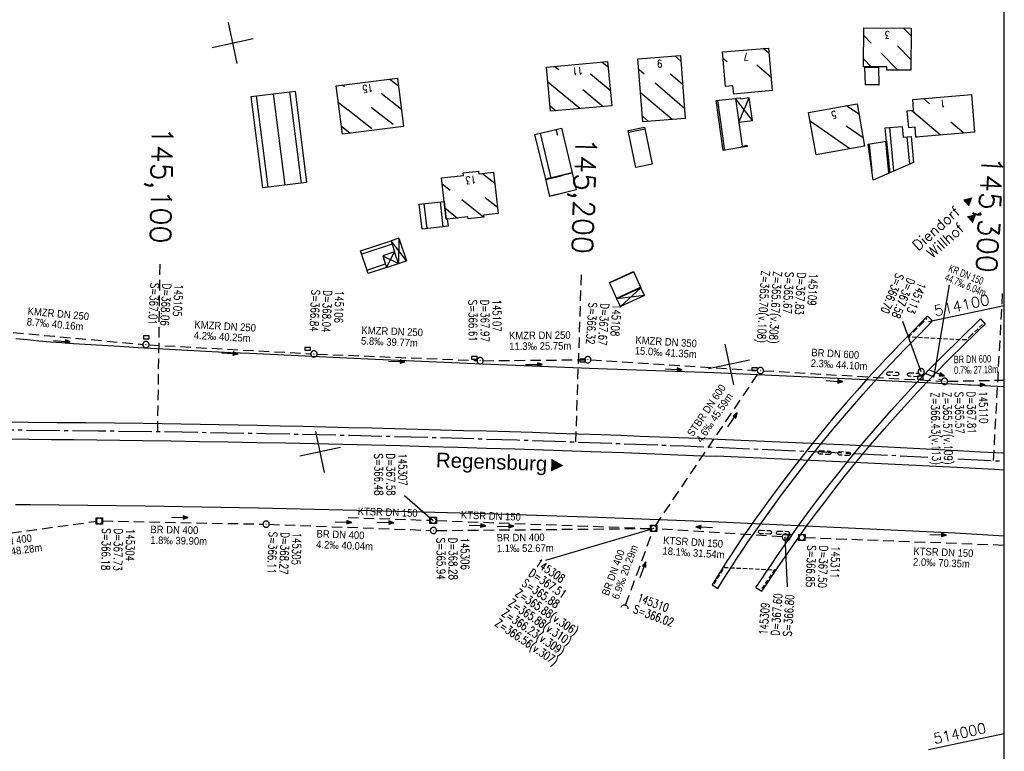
# Model space of a CAD drawing. Extents: x 4513981 to 4515116, y 5480330 to 5480924.
# Tile 9 of 11: x 4514695 to 4514931, y 5480548 to 5480723. Entities that reach past the tile are written whole.
import ezdxf
from ezdxf.enums import TextEntityAlignment as Align

# ---------------------------------------------------------------- set-up
doc = ezdxf.new("R2010")
doc.units = 0
doc.header["$LTSCALE"] = 10
doc.header["$MEASUREMENT"] = 0
for name, pattern in [('ACHSE', [5.5, 4, -0.5, 0.5, -0.5]), ('LT00', [0]), ('LT17', [0.15, 0.1, -0.05]), ('STRICHLINIE2', [0.375, 0.25, -0.125])]:
    doc.linetypes.add(name, pattern=pattern)
doc.layers.get('0').update_dxf_attribs({"linetype": 'LT00'})
for name, color, linetype in [('-BESCH', 7, 'STRICHLINIE2'), ('-BESCH-nachrichtlich', 81, 'STRICHLINIE2'), ('-BKAN010', 140, 'LT00'), ('-BSCH010', 5, 'LT00'), ('-Halt-Pfeil', 4, 'LT00'), ('-RICHTUNG-NAME', 250, 'Continuous'), ('A-TEXT-KILOMETER', 30, 'LT17'), ('AX-020', 250, 'ACHSE'), ('DFK_BEB_SCHR', 254, 'LT00'), ('DFK_BEBAUUNG', 250, 'LT00'), ('DFK_HAUS_NR', 250, 'Continuous'), ('ORTSNAMEN', 7, 'Continuous'), ('RAHMEN', 250, 'Continuous'), ('V_AFBR_BAB', 250, 'LT00'), ('V_BR_KAPPE', 30, 'LT00'), ('V_BR_WID', 30, 'LT17'), ('V_BRUECK', 30, 'LT17'), ('V_KA_MULD', 182, 'LT00'), ('V_KA_PRUF', 182, 'LT00'), ('V_RASTER', 250, 'LT00'), ('V_SINKK', 182, 'LT00'), ('V_UK_DURCH', 182, 'LT00')]:
    doc.layers.add(name, color=color, linetype=linetype)
doc.styles.add('Arial', font='arial.ttf')
doc.styles.add('Haltungsbeschriftung', font='arial.ttf', dxfattribs={"width": 0.75})
doc.styles.add('Kilometrierung', font='romans.shx')
doc.styles.add('ROMANS', font='romans.shx')
doc.styles.add('schachtbeschriftung', font='romans.shx', dxfattribs={"width": 0.75, "height": 0.2})
doc.styles.get("Standard").update_dxf_attribs({"font": 'romans.shx', "width": 0.8})

# ---------------------------------------------------------------- blocks, each defined once
blk = doc.blocks.new('SYMB1107')
at = {"color": 0, "linetype": 'ByBlock'}
for points in [[(-0.2, 0), (-0.196157, 0.039018), (-0.184776, 0.076537), (-0.166294, 0.111114), (-0.141421, 0.141421), (-0.111114, 0.166294), (-0.076537, 0.184776), (-0.039018, 0.196157), (0, 0.2)], [(0, 0.2), (0.039018, 0.196157), (0.076537, 0.184776), (0.111114, 0.166294), (0.141421, 0.141421), (0.166294, 0.111114), (0.184776, 0.076537), (0.196157, 0.039018), (0.2, 0)]]:
    blk.add_lwpolyline(points, dxfattribs=at)
blk = doc.blocks.new('SYMB0003')
at = {"color": 0, "linetype": 'ByBlock'}
for p, q in [((-0.015712, 0), (0.010166, 0.012015)), ((0, -0.021257), (-0.015712, 0)), ((0.010166, 0.012015), (0, -0.021257))]:
    blk.add_line(p, q, dxfattribs=at)
for points in [[(-0.031395, 0.499013), (-0.093691, 0.491144), (-0.154509, 0.475528), (-0.21289, 0.452414), (-0.267913, 0.422164), (-0.318712, 0.385257), (-0.364484, 0.342274), (-0.404509, 0.293893), (-0.438154, 0.240877), (-0.464888, 0.184062), (-0.484292, 0.124345), (-0.496058, 0.062667), (-0.5, 0)], [(-0.5, 0), (-0.496058, -0.062667), (-0.484292, -0.124345), (-0.464888, -0.184062), (-0.438154, -0.240877), (-0.404509, -0.293893), (-0.364485, -0.342274), (-0.318712, -0.385257), (-0.267914, -0.422164), (-0.21289, -0.452414), (-0.154509, -0.475529), (-0.093691, -0.491144), (-0.031395, -0.499014), (0.031395, -0.499014)], [(0.5, 0), (0.496057, 0.062667), (0.484292, 0.124345), (0.464888, 0.184062), (0.438153, 0.240877), (0.404509, 0.293893), (0.364484, 0.342274), (0.318712, 0.385257), (0.267913, 0.422164), (0.21289, 0.452414), (0.154509, 0.475528), (0.093691, 0.491144), (0.031395, 0.499013), (-0.031395, 0.499013)], [(0.031395, -0.499014), (0.093691, -0.491144), (0.154509, -0.475529), (0.21289, -0.452414), (0.267914, -0.422164), (0.318712, -0.385257), (0.364485, -0.342274), (0.404509, -0.293893), (0.438154, -0.240877), (0.464889, -0.184062), (0.484292, -0.124345), (0.496058, -0.062667), (0.5, 0)]]:
    blk.add_lwpolyline(points, dxfattribs=at)
blk = doc.blocks.new('SYMB1210')
at = {"color": 0, "linetype": 'ByBlock'}
blk.add_line((0.018815, -0.179014), (0.055623, -0.17119), dxfattribs=at)
for points in [[(-0.2, -0.2), (-0.2, 0.2), (0.2, 0.2), (0.2, -0.2), (-0.2, -0.2)], [(0.018815, 0.179014), (-0.018815, 0.179014), (-0.055623, 0.17119), (-0.09, 0.155885), (-0.120444, 0.133766), (-0.145623, 0.105801), (-0.164438, 0.073213), (-0.176067, 0.037424), (-0.18, 0)], [(-0.18, 0), (-0.176067, -0.037424), (-0.164438, -0.073213), (-0.145623, -0.105801), (-0.120444, -0.133766), (-0.09, -0.155885), (-0.055623, -0.17119), (-0.018815, -0.179014), (0.018815, -0.179014)], [(0.18, 0), (0.176067, 0.037424), (0.164438, 0.073213), (0.145623, 0.105801), (0.120444, 0.133766), (0.09, 0.155885), (0.055623, 0.17119), (0.018815, 0.179014)], [(0.055623, -0.17119), (0.09, -0.155885), (0.120444, -0.133766), (0.145623, -0.105801), (0.164438, -0.073213), (0.176067, -0.037424), (0.18, 0)]]:
    blk.add_lwpolyline(points, dxfattribs=at)
blk = doc.blocks.new('SYMB0011')
at = {"color": 0, "linetype": 'ByBlock'}
for p, q in [((0.5, 0), (-0.5, 0)), ((0, 0.5), (0, -0.5))]:
    blk.add_line(p, q, dxfattribs=at)
blk = doc.blocks.new('SYMB0652')
at = {"color": 0, "linetype": 'ByBlock'}
blk.add_lwpolyline([(-0.15, -0.075), (0.15, -0.075), (0.15, 0.075), (-0.15, 0.075), (-0.15, -0.075)], dxfattribs=at)
blk = doc.blocks.new('SYMB0070')
at = {"color": 0, "linetype": 'ByBlock'}
for p, q in [((-0.5, 0), (0.2, 0)), ((0.5, 0), (0.2, 0.1)), ((0.2, 0.1), (0.2, 0)), ((0.468, 0), (0.21, 0.086)), ((0.21, 0.086), (0.21, -0.086)), ((0.21, -0.086), (0.468, 0)), ((0.22, -0.072), (0.437, 0)), ((0.23, -0.058), (0.405, 0)), ((0.24, -0.045), (0.374, 0)), ((0.342, 0), (0.25, 0.031)), ((0.25, 0.031), (0.25, -0.031)), ((0.25, -0.031), (0.342, 0)), ((0.26, -0.017), (0.31, 0)), ((0.27, -0.003), (0.279, 0))]:
    blk.add_line(p, q, dxfattribs=at)
for points in [[(0.2, 0), (0.2, -0.1), (0.5, 0)], [(0.437, 0), (0.22, 0.072), (0.22, -0.072)], [(0.405, 0), (0.23, 0.058), (0.23, -0.058)], [(0.374, 0), (0.24, 0.045), (0.24, -0.045)], [(0.31, 0), (0.26, 0.017), (0.26, -0.017)], [(0.279, 0), (0.27, 0.003), (0.27, -0.003)]]:
    blk.add_lwpolyline(points, dxfattribs=at)

msp = doc.modelspace()

# ---------------------------------------------------------------- linework, layer by layer
at = {"layer": '-BESCH'}
for p, q in [((4514686.11, 5480649.01), (4514724.6, 5480645.48)), ((4514726.1, 5480645.37), (4514764.78, 5480643.24)), ((4514766.28, 5480643.17), (4514804.52, 5480641.61)), ((4514806.02, 5480641.58), (4514830.27, 5480641.8)), ((4514831.77, 5480641.76), (4514871.54, 5480639.28)), ((4514847.18, 5480602.08), (4514871.86, 5480638.61)), ((4514873.03, 5480639.19), (4514915.56, 5480636.67)), ((4514911.41, 5480638.64), (4514915.61, 5480636.91)), ((4514917.05, 5480636.65), (4514930.61, 5480636.94)), ((4514667.09, 5480596.84), (4514713.44, 5480603.17)), ((4514714.93, 5480603.25), (4514753.33, 5480602.5)), ((4514794.79, 5480603.34), (4514846, 5480601.48)), ((4514754.82, 5480602.46), (4514793.34, 5480601)), ((4514794.84, 5480600.98), (4514846.01, 5480601.45)), ((4514840.06, 5480583.15), (4514846.5, 5480600.75)), ((4514877.48, 5480599.46), (4514847.51, 5480601.41)), ((4514882.94, 5480599.29), (4514930.61, 5480597.5))]:
    msp.add_line(p, q, dxfattribs=at)
at = {"layer": '-BESCH-nachrichtlich'}
msp.add_line((4514773.7, 5480604.08), (4514793.27, 5480603.41), dxfattribs=at)
at = {"layer": '-BKAN010'}
msp.add_line((4514913.85, 5480637.85), (4514917.53, 5480659.72), dxfattribs=at)
at = {"layer": '-BSCH010'}
for p, q in [((4514910.72, 5480638.93), (4514906.31, 5480650.93)), ((4514787.18, 5480609.38), (4514794.03, 5480603.38)), ((4514846.76, 5480601.46), (4514820.93, 5480593.79)), ((4514878.78, 5480587.5), (4514878.23, 5480599.41))]:
    msp.add_line(p, q, dxfattribs=at)
at = {"layer": 'A-TEXT-KILOMETER', "ltscale": 2.5}
for p, q in [((4514728.18, 5480624.64), (4514728.73, 5480664.63)), ((4514828.14, 5480622.16), (4514829.5, 5480662.13)), ((4514928.04, 5480617.69), (4514930.2, 5480657.62))]:
    msp.add_line(p, q, dxfattribs=at)
at = {"layer": 'AX-020', "ltscale": 0.2, "flags": 128}
for points in [[(4514005.61, 5480582.98), (4514015.33, 5480584.25), (4514035.19, 5480586.76), (4514055.05, 5480589.2), (4514074.93, 5480591.55), (4514094.81, 5480593.83), (4514114.7, 5480596.03), (4514134.6, 5480598.14), (4514154.51, 5480600.18), (4514174.43, 5480602.14), (4514194.35, 5480604.02), (4514214.29, 5480605.82), (4514234.22, 5480607.53), (4514254.17, 5480609.17), (4514274.12, 5480610.73), (4514294.08, 5480612.21), (4514314.04, 5480613.61), (4514334.01, 5480614.93), (4514353.99, 5480616.17), (4514373.97, 5480617.33), (4514393.95, 5480618.41), (4514413.94, 5480619.41), (4514433.93, 5480620.33), (4514453.93, 5480621.17), (4514473.92, 5480621.94), (4514493.93, 5480622.62), (4514513.93, 5480623.22), (4514533.94, 5480623.74), (4514553.94, 5480624.18), (4514573.95, 5480624.54), (4514593.97, 5480624.82), (4514613.98, 5480625.02), (4514633.99, 5480625.14), (4514654, 5480625.18), (4514674.02, 5480625.14), (4514694.03, 5480625.03), (4514714.04, 5480624.83), (4514734.05, 5480624.55), (4514754.06, 5480624.19), (4514774.07, 5480623.75), (4514794.08, 5480623.23), (4514814.08, 5480622.63), (4514834.08, 5480621.95), (4514854.08, 5480621.19), (4514874.08, 5480620.35), (4514894.07, 5480619.44), (4514912.36, 5480618.52)], [(4514919.49, 5480618.14), (4514930.61, 5480617.54)]]:
    msp.add_lwpolyline(points, dxfattribs=at)
at = {"layer": 'DFK_BEB_SCHR'}
for p, q in [((4514908.3, 5480719.28), (4514906.52, 5480721.09)), ((4514898.79, 5480717.54), (4514897.03, 5480719.33)), ((4514874.3, 5480715.11), (4514872.96, 5480716.23)), ((4514905.05, 5480716.89), (4514908.26, 5480713.62)), ((4514851.81, 5480714.47), (4514853.25, 5480713.24)), ((4514864.33, 5480713.04), (4514863.33, 5480713.88)), ((4514896.98, 5480713.67), (4514898.77, 5480711.85)), ((4514905.16, 5480711.06), (4514901.26, 5480715.03)), ((4514823.15, 5480711.96), (4514824.06, 5480711.21)), ((4514834.43, 5480713), (4514835.86, 5480711.81)), ((4514843.2, 5480711.31), (4514844.52, 5480710.18)), ((4514871.4, 5480712.32), (4514874.78, 5480709.47)), ((4514900.56, 5480711.65), (4514897.28, 5480711.69)), ((4514783.63, 5480708.92), (4514785.73, 5480707.29)), ((4514836.39, 5480706.18), (4514831.68, 5480710.08)), ((4514853.69, 5480707.6), (4514850.81, 5480710.06)), ((4514772.39, 5480707.53), (4514772.86, 5480707.16)), ((4514829.07, 5480701.86), (4514821.48, 5480708.15)), ((4514829.8, 5480706.45), (4514834.71, 5480702.38)), ((4514847.08, 5480707.99), (4514854.13, 5480701.96)), ((4514897.38, 5480707.69), (4514900.62, 5480707.65)), ((4514754.59, 5480683.04), (4514751.8, 5480704.88)), ((4514755.77, 5480705.39), (4514758.56, 5480683.54)), ((4514762.53, 5480684.05), (4514759.74, 5480705.9)), ((4514786.43, 5480701.68), (4514781.56, 5480705.47)), ((4514851.17, 5480699.23), (4514843.64, 5480705.67)), ((4514911.25, 5480704.25), (4514912.72, 5480703)), ((4514773.56, 5480701.56), (4514771.39, 5480703.24)), ((4514779.21, 5480702.23), (4514784.46, 5480698.14)), ((4514821.99, 5480702.52), (4514823.42, 5480701.34)), ((4514862, 5480703.83), (4514863.73, 5480691.88)), ((4514895.84, 5480700.5), (4514892.88, 5480702.55)), ((4514779.35, 5480697.05), (4514773.59, 5480701.53)), ((4514844.09, 5480700.03), (4514845.53, 5480698.79)), ((4514915.36, 5480695.53), (4514908.38, 5480701.44)), ((4514772.09, 5480697.63), (4514774.19, 5480696)), ((4514823.84, 5480695.42), (4514823.48, 5480696.9)), ((4514844.7, 5480696.92), (4514840.77, 5480696.11)), ((4514893.69, 5480692.25), (4514884.17, 5480698.86)), ((4514892.8, 5480697.74), (4514896.84, 5480694.93)), ((4514903.12, 5480697.35), (4514904.13, 5480686.88)), ((4514917.81, 5480698.69), (4514920.96, 5480696.03)), ((4514819.59, 5480695.96), (4514822.17, 5480685.25)), ((4514907.99, 5480688.55), (4514907.36, 5480695.09)), ((4514909.47, 5480695.28), (4514909.76, 5480695.02)), ((4514898.3, 5480693.36), (4514898.94, 5480686.86)), ((4514903.01, 5480686.39), (4514902.25, 5480694.05)), ((4514808.76, 5480683.95), (4514805.92, 5480686.22)), ((4514824.9, 5480685.8), (4514820.97, 5480684.86)), ((4514798.1, 5480682.24), (4514796.21, 5480683.76)), ((4514806.49, 5480680.64), (4514809.38, 5480678.32)), ((4514821.9, 5480680.97), (4514825.73, 5480681.89)), ((4514791.83, 5480679.12), (4514792.49, 5480673.16)), ((4514796.46, 5480673.6), (4514795.8, 5480679.55)), ((4514796.84, 5480678.13), (4514799.86, 5480675.7)), ((4514806.05, 5480675.87), (4514800.87, 5480680.02)), ((4514784.22, 5480669.44), (4514776.94, 5480667.05)), ((4514778.19, 5480663.25), (4514782.63, 5480664.71)), ((4514841.96, 5480662.76), (4514836.27, 5480660.16)), ((4514837.92, 5480656.52), (4514843.64, 5480659.13))]:
    msp.add_line(p, q, dxfattribs=at)
at = {"layer": 'DFK_BEBAUUNG'}
for p, q in [((4514867.55, 5480704.39), (4514866.36, 5480704.27)), ((4514870.37, 5480699.03), (4514866.36, 5480704.27)), ((4514867.16, 5480698.59), (4514869.61, 5480704.42)), ((4514867.59, 5480704.15), (4514867.55, 5480704.39)), ((4514869.61, 5480704.42), (4514867.59, 5480704.15)), ((4514870.37, 5480699.03), (4514869.61, 5480704.42)), ((4514867.16, 5480698.59), (4514870.37, 5480699.03)), ((4514785.82, 5480670.88), (4514783.95, 5480670.26)), ((4514787.62, 5480665.44), (4514783.95, 5480670.26)), ((4514785.82, 5480670.88), (4514785.75, 5480664.83)), ((4514785.82, 5480670.88), (4514787.62, 5480665.44)), ((4514781.99, 5480666.66), (4514785.75, 5480664.83)), ((4514782.9, 5480663.89), (4514784.82, 5480667.59)), ((4514785.75, 5480664.83), (4514784.82, 5480667.59)), ((4514782.9, 5480663.89), (4514785.75, 5480664.83)), ((4514785.75, 5480664.83), (4514787.62, 5480665.44)), ((4514844.53, 5480657.19), (4514837.97, 5480656.4)), ((4514838.8, 5480654.57), (4514843.69, 5480659.02)), ((4514844.53, 5480657.19), (4514838.8, 5480654.57)), ((4514844.53, 5480657.19), (4514843.69, 5480659.02)), ((4514838.8, 5480654.57), (4514837.97, 5480656.4))]:
    msp.add_line(p, q, dxfattribs=at)
for points in [[(4514908.32, 5480721.07), (4514908.24, 5480711.04), (4514902.49, 5480711.08), (4514902.49, 5480711.82), (4514900.56, 5480711.83), (4514897.28, 5480711.87), (4514896.97, 5480711.88), (4514897.04, 5480721.17), (4514908.32, 5480721.07)], [(4514874.19, 5480716.34), (4514875.07, 5480706.18), (4514865.91, 5480705.35), (4514865.73, 5480707.28), (4514863.91, 5480707.16), (4514863.2, 5480715.44), (4514874.19, 5480716.34)], [(4514853.15, 5480714.58), (4514854.33, 5480699.48), (4514844.19, 5480698.69), (4514843.01, 5480713.79), (4514853.15, 5480714.58)], [(4514835.74, 5480713.12), (4514836.73, 5480702.56), (4514822.11, 5480701.22), (4514821.15, 5480711.77), (4514835.74, 5480713.12)], [(4514897.28, 5480711.87), (4514900.56, 5480711.83), (4514900.62, 5480707.47), (4514897.38, 5480707.51), (4514897.28, 5480711.87)], [(4514785.5, 5480709.15), (4514786.95, 5480697.59), (4514772.32, 5480695.77), (4514770.87, 5480707.34), (4514785.5, 5480709.15)], [(4514753.33, 5480682.88), (4514750.54, 5480704.72), (4514761, 5480706.06), (4514763.78, 5480684.2), (4514753.33, 5480682.88)], [(4514867.94, 5480692.9), (4514867.99, 5480692.6), (4514863.35, 5480691.82), (4514861.68, 5480703.79), (4514866.36, 5480704.27), (4514867.94, 5480692.9)], [(4514922.75, 5480705.25), (4514923.5, 5480696.25), (4514909.49, 5480695), (4514909.29, 5480697.4), (4514907.78, 5480697.27), (4514907.4, 5480701.35), (4514908.92, 5480701.48), (4514908.71, 5480704.03), (4514922.75, 5480705.25)], [(4514895.39, 5480703), (4514897.21, 5480692.89), (4514885.61, 5480690.8), (4514883.8, 5480700.91), (4514895.39, 5480703)], [(4514820.95, 5480684.96), (4514818.37, 5480695.66), (4514824.7, 5480697.2), (4514827.28, 5480686.47), (4514820.95, 5480684.96)], [(4514846.41, 5480688.57), (4514842.48, 5480687.76), (4514840.66, 5480696.62), (4514844.59, 5480697.43), (4514846.41, 5480688.57)], [(4514908.32, 5480695.18), (4514908.92, 5480688.96), (4514903.21, 5480686.48), (4514902.47, 5480694.09), (4514902.15, 5480697.28), (4514906.16, 5480697.57), (4514906.4, 5480695), (4514908.32, 5480695.18)], [(4514867.99, 5480692.6), (4514867.94, 5480692.9), (4514869.07, 5480693.09), (4514869.12, 5480692.8), (4514867.99, 5480692.6)], [(4514902.47, 5480694.09), (4514903.21, 5480686.48), (4514899.22, 5480684.73), (4514898.09, 5480693.32), (4514902.47, 5480694.09)], [(4514797.14, 5480675.4), (4514796.67, 5480679.65), (4514796.03, 5480685.31), (4514801.27, 5480685.88), (4514801.19, 5480686.5), (4514804.91, 5480686.91), (4514804.98, 5480686.29), (4514808.46, 5480686.68), (4514809.56, 5480676.77), (4514806.08, 5480676.38), (4514806.14, 5480675.88), (4514802.41, 5480675.47), (4514802.35, 5480675.97), (4514797.38, 5480675.43), (4514797.14, 5480675.4)], [(4514820.95, 5480684.96), (4514827.28, 5480686.47), (4514828.24, 5480682.46), (4514821.92, 5480680.87), (4514820.95, 5480684.96)], [(4514791.37, 5480673.03), (4514790.71, 5480679), (4514796.67, 5480679.65), (4514797.14, 5480675.4), (4514797.38, 5480675.43), (4514797.58, 5480673.73), (4514791.37, 5480673.03)], [(4514776.67, 5480667.87), (4514783.95, 5480670.26), (4514784.82, 5480667.59), (4514781.99, 5480666.66), (4514782.9, 5480663.89), (4514778.45, 5480662.43), (4514776.67, 5480667.87)], [(4514843.69, 5480659.02), (4514837.97, 5480656.4), (4514836.22, 5480660.27), (4514841.91, 5480662.88), (4514843.69, 5480659.02)]]:
    msp.add_lwpolyline(points, dxfattribs=at)
at = {"layer": 'RAHMEN'}
msp.add_lwpolyline([(4514005.61, 5480334.65), (4514930.61, 5480334.65), (4514930.61, 5480918.65), (4514005.61, 5480918.65), (4514005.61, 5480334.65)], dxfattribs=at)
at = {"layer": 'V_AFBR_BAB'}
for points in [[(4514930.61, 5480635.35), (4514895.91, 5480637.12), (4514861.18, 5480638.7), (4514833.41, 5480639.65), (4514805.83, 5480640.77), (4514778.44, 5480641.95), (4514750.09, 5480643.27), (4514745.66, 5480643.48), (4514741.22, 5480643.7), (4514736.79, 5480643.93), (4514732.36, 5480644.18), (4514727.92, 5480644.42), (4514723.49, 5480644.68), (4514719.06, 5480644.94), (4514716.3, 5480645.1), (4514713.54, 5480645.27), (4514710.78, 5480645.44), (4514708.02, 5480645.63), (4514705.26, 5480645.83), (4514702.5, 5480646.04), (4514699.75, 5480646.27), (4514697, 5480646.53), (4514694.25, 5480646.81)], [(4514690.36, 5480626.95), (4514697.21, 5480626.9), (4514704.07, 5480626.84), (4514710.94, 5480626.77), (4514717.8, 5480626.7), (4514724.66, 5480626.61), (4514733.75, 5480626.48), (4514742.84, 5480626.32), (4514751.93, 5480626.14), (4514757.41, 5480626.02), (4514762.89, 5480625.89), (4514768.38, 5480625.76), (4514773.86, 5480625.62), (4514779.34, 5480625.49), (4514784.83, 5480625.35), (4514790.32, 5480625.2), (4514795.82, 5480625.06), (4514801.31, 5480624.91), (4514806.8, 5480624.77), (4514812.28, 5480624.61), (4514817.77, 5480624.45), (4514823.26, 5480624.28), (4514828.74, 5480624.11), (4514834.23, 5480623.92), (4514838.88, 5480623.75), (4514843.53, 5480623.57), (4514848.18, 5480623.39), (4514852.83, 5480623.21), (4514857.48, 5480623.02), (4514862.13, 5480622.82), (4514893.69, 5480621.47), (4514919.51, 5480620.11), (4514924.88, 5480619.82), (4514930.25, 5480619.53), (4514930.61, 5480619.51)], [(4514683.79, 5480622.93), (4514697.31, 5480622.82), (4514702.75, 5480622.77), (4514708.19, 5480622.71), (4514713.63, 5480622.64), (4514719.08, 5480622.56), (4514724.52, 5480622.49), (4514731.35, 5480622.39), (4514738.18, 5480622.28), (4514745.01, 5480622.17), (4514751.84, 5480622.05), (4514758.71, 5480621.92), (4514765.57, 5480621.78), (4514772.43, 5480621.63), (4514779.3, 5480621.47), (4514786.17, 5480621.29), (4514793.03, 5480621.1), (4514799.9, 5480620.91), (4514806.77, 5480620.7), (4514813.61, 5480620.49), (4514820.44, 5480620.27), (4514827.28, 5480620.03), (4514834.12, 5480619.79), (4514839.66, 5480619.59), (4514845.2, 5480619.37), (4514850.74, 5480619.16), (4514856.28, 5480618.94), (4514861.81, 5480618.72)], [(4514930.61, 5480615.42), (4514928.23, 5480615.55), (4514923.74, 5480615.79), (4514919.25, 5480616.03), (4514893.03, 5480617.34), (4514861.81, 5480618.72)], [(4514930.61, 5480599.65), (4514918.88, 5480600.31), (4514889.95, 5480601.73), (4514860.57, 5480603.04), (4514833.35, 5480604.1), (4514806.63, 5480604.96), (4514779.12, 5480605.7), (4514752.3, 5480606.3), (4514725.15, 5480606.76), (4514697.77, 5480607.1), (4514695.97, 5480607.11), (4514694.16, 5480607.1)]]:
    msp.add_lwpolyline(points, dxfattribs=at)
at = {"layer": 'V_BR_KAPPE'}
for p, q in [((4514912.25, 5480652.22), (4514913.47, 5480651.09)), ((4514924.93, 5480651.55), (4514926.05, 5480650.32)), ((4514860.73, 5480587.99), (4514862.08, 5480587.12)), ((4514871.21, 5480587.34), (4514872.65, 5480586.45))]:
    msp.add_line(p, q, dxfattribs=at)
for points in [[(4514912.25, 5480652.22), (4514910.57, 5480650.53), (4514908.9, 5480648.83), (4514907.24, 5480647.13), (4514905.58, 5480645.43), (4514903.93, 5480643.71), (4514902.29, 5480641.99), (4514900.66, 5480640.26), (4514898.01, 5480637.38), (4514895.4, 5480634.46), (4514892.82, 5480631.51), (4514890.28, 5480628.53), (4514887.78, 5480625.52), (4514885.32, 5480622.52), (4514882.9, 5480619.48), (4514880.51, 5480616.42), (4514878.15, 5480613.34), (4514875.82, 5480610.23), (4514874.21, 5480608.05), (4514872.62, 5480605.86), (4514871.04, 5480603.66), (4514869.48, 5480601.44), (4514867.95, 5480599.2), (4514866.44, 5480596.95), (4514865.28, 5480595.17), (4514864.13, 5480593.39), (4514862.99, 5480591.59), (4514861.85, 5480589.79), (4514860.73, 5480587.99)], [(4514862.08, 5480587.12), (4514863.22, 5480588.91), (4514864.36, 5480590.7), (4514865.51, 5480592.49), (4514866.67, 5480594.27), (4514867.84, 5480596.05), (4514869.38, 5480598.33), (4514870.93, 5480600.59), (4514872.51, 5480602.84), (4514874.11, 5480605.07), (4514875.73, 5480607.29), (4514877.36, 5480609.5), (4514879.72, 5480612.64), (4514882.11, 5480615.75), (4514884.53, 5480618.84), (4514886.98, 5480621.91), (4514889.46, 5480624.94), (4514891.89, 5480627.85), (4514894.36, 5480630.74), (4514896.85, 5480633.59), (4514899.38, 5480636.42), (4514901.95, 5480639.21), (4514903.57, 5480640.93), (4514905.2, 5480642.64), (4514906.84, 5480644.34), (4514908.49, 5480646.04), (4514910.15, 5480647.72), (4514911.81, 5480649.41), (4514913.47, 5480651.09)], [(4514871.21, 5480587.34), (4514872.44, 5480589.18), (4514873.67, 5480591.01), (4514874.91, 5480592.85), (4514876.16, 5480594.68), (4514877.41, 5480596.5), (4514878.67, 5480598.32), (4514879.95, 5480600.13), (4514882.09, 5480603.1), (4514884.27, 5480606.06), (4514886.48, 5480608.99), (4514888.73, 5480611.89), (4514891, 5480614.77), (4514894.07, 5480618.56), (4514897.19, 5480622.31), (4514900.36, 5480626.02), (4514903.59, 5480629.68), (4514905.95, 5480632.3), (4514908.34, 5480634.9), (4514910.76, 5480637.47), (4514913.21, 5480640.02), (4514915.68, 5480642.53), (4514917.21, 5480644.05), (4514918.74, 5480645.56), (4514920.28, 5480647.07), (4514921.83, 5480648.56), (4514923.38, 5480650.06), (4514924.93, 5480651.55)], [(4514872.65, 5480586.45), (4514873.89, 5480588.31), (4514875.13, 5480590.16), (4514876.38, 5480592.02), (4514877.64, 5480593.86), (4514878.9, 5480595.71), (4514880.17, 5480597.54), (4514881.46, 5480599.37), (4514883.57, 5480602.3), (4514885.71, 5480605.2), (4514887.89, 5480608.09), (4514890.1, 5480610.94), (4514892.34, 5480613.77), (4514895.46, 5480617.62), (4514898.63, 5480621.43), (4514901.86, 5480625.19), (4514905.14, 5480628.9), (4514907.45, 5480631.46), (4514909.79, 5480634), (4514912.16, 5480636.51), (4514914.55, 5480639), (4514916.97, 5480641.46), (4514918.47, 5480642.95), (4514919.97, 5480644.43), (4514921.48, 5480645.91), (4514923, 5480647.38), (4514924.52, 5480648.85), (4514926.05, 5480650.32)]]:
    msp.add_lwpolyline(points, dxfattribs=at)
at = {"layer": 'V_BR_WID'}
msp.add_lwpolyline([(4514925.41, 5480650.27), (4514924.24, 5480649.14), (4514922.72, 5480647.67), (4514921.55, 5480646.53), (4514907.81, 5480647.21), (4514907.75, 5480647.29), (4514909.09, 5480648.66), (4514910.75, 5480650.35), (4514912.08, 5480651.69)], dxfattribs=at)
at = {"layer": 'V_BR_WID', "flags": 128}
msp.add_lwpolyline([(4514861.24, 5480588.25), (4514862.11, 5480589.63), (4514863.24, 5480591.43), (4514863.69, 5480592.14), (4514875.63, 5480591.58), (4514874.82, 5480590.38), (4514873.57, 5480588.52), (4514872.6, 5480587.07)], dxfattribs=at)
at = {"layer": 'V_BRUECK'}
for points in [[(4514904.96, 5480638.84), (4514905.08, 5480638.82), (4514905.19, 5480638.76), (4514905.28, 5480638.68), (4514905.34, 5480638.58), (4514905.37, 5480638.46), (4514905.37, 5480638.34), (4514905.33, 5480638.22), (4514905.26, 5480638.12), (4514905.16, 5480638.05), (4514905.05, 5480638), (4514904.93, 5480637.99), (4514902.96, 5480638.07), (4514902.83, 5480638.07), (4514902.72, 5480638.11), (4514902.62, 5480638.18), (4514902.54, 5480638.28), (4514902.49, 5480638.39), (4514902.48, 5480638.51), (4514902.5, 5480638.63), (4514902.56, 5480638.74), (4514902.64, 5480638.83), (4514902.75, 5480638.89), (4514902.87, 5480638.92), (4514902.99, 5480638.92), (4514904.96, 5480638.84)], [(4514909.87, 5480637.76), (4514907.95, 5480637.85), (4514907.82, 5480637.85), (4514907.71, 5480637.89), (4514907.6, 5480637.96), (4514907.53, 5480638.06), (4514907.48, 5480638.17), (4514907.47, 5480638.3), (4514907.49, 5480638.42), (4514907.55, 5480638.53), (4514907.63, 5480638.62), (4514907.74, 5480638.68), (4514907.86, 5480638.7), (4514907.98, 5480638.7), (4514909.91, 5480638.61), (4514910.04, 5480638.61), (4514910.16, 5480638.57), (4514910.26, 5480638.5), (4514910.34, 5480638.4), (4514910.38, 5480638.28), (4514910.4, 5480638.16), (4514910.37, 5480638.04), (4514910.32, 5480637.93), (4514910.23, 5480637.84), (4514910.12, 5480637.78), (4514910, 5480637.75), (4514909.87, 5480637.76)], [(4514888.79, 5480619.95), (4514888.9, 5480619.92), (4514889, 5480619.87), (4514889.08, 5480619.79), (4514889.13, 5480619.69), (4514889.16, 5480619.58), (4514889.15, 5480619.47), (4514889.12, 5480619.36), (4514889.05, 5480619.27), (4514888.97, 5480619.19), (4514888.86, 5480619.15), (4514888.75, 5480619.13), (4514886.61, 5480619.24), (4514886.49, 5480619.23), (4514886.38, 5480619.26), (4514886.28, 5480619.32), (4514886.2, 5480619.4), (4514886.15, 5480619.5), (4514886.12, 5480619.61), (4514886.13, 5480619.73), (4514886.16, 5480619.84), (4514886.23, 5480619.93), (4514886.32, 5480620.01), (4514886.42, 5480620.05), (4514886.53, 5480620.07), (4514886.65, 5480620.06), (4514888.79, 5480619.95)], [(4514893.39, 5480619.73), (4514893.51, 5480619.71), (4514893.62, 5480619.66), (4514893.71, 5480619.58), (4514893.78, 5480619.48), (4514893.81, 5480619.36), (4514893.81, 5480619.24), (4514893.77, 5480619.13), (4514893.7, 5480619.03), (4514893.61, 5480618.95), (4514893.49, 5480618.91), (4514893.37, 5480618.89), (4514891.13, 5480619.01), (4514891.02, 5480619.05), (4514890.92, 5480619.12), (4514890.84, 5480619.21), (4514890.79, 5480619.33), (4514890.78, 5480619.45), (4514890.8, 5480619.57), (4514890.86, 5480619.68), (4514890.95, 5480619.76), (4514891.06, 5480619.82), (4514891.18, 5480619.85), (4514893.39, 5480619.73)], [(4514874.54, 5480600.94), (4514874.66, 5480600.92), (4514874.76, 5480600.86), (4514874.84, 5480600.78), (4514874.9, 5480600.68), (4514874.93, 5480600.57), (4514874.92, 5480600.45), (4514874.89, 5480600.34), (4514874.82, 5480600.24), (4514874.73, 5480600.17), (4514874.62, 5480600.13), (4514874.5, 5480600.11), (4514872.3, 5480600.21), (4514872.18, 5480600.21), (4514872.07, 5480600.25), (4514871.97, 5480600.32), (4514871.89, 5480600.42), (4514871.85, 5480600.53), (4514871.83, 5480600.65), (4514871.86, 5480600.77), (4514871.91, 5480600.87), (4514872, 5480600.96), (4514872.1, 5480601.02), (4514872.22, 5480601.05), (4514872.34, 5480601.04), (4514874.54, 5480600.94)], [(4514878.79, 5480599.92), (4514876.57, 5480600.02), (4514876.45, 5480600.02), (4514876.33, 5480600.06), (4514876.24, 5480600.13), (4514876.16, 5480600.22), (4514876.12, 5480600.33), (4514876.1, 5480600.45), (4514876.13, 5480600.57), (4514876.18, 5480600.68), (4514876.26, 5480600.77), (4514876.37, 5480600.83), (4514876.49, 5480600.85), (4514876.61, 5480600.85), (4514878.83, 5480600.75), (4514878.94, 5480600.72), (4514879.04, 5480600.66), (4514879.12, 5480600.58), (4514879.18, 5480600.48), (4514879.2, 5480600.37), (4514879.2, 5480600.25), (4514879.16, 5480600.15), (4514879.1, 5480600.05), (4514879.01, 5480599.98), (4514878.9, 5480599.93), (4514878.79, 5480599.92)]]:
    msp.add_lwpolyline(points, dxfattribs=at)
at = {"layer": 'V_RASTER'}
for p, q in [((4514747.15, 5480712.67), (4514745.06, 5480722.44)), ((4514741.21, 5480716.51), (4514750.99, 5480718.6)), ((4514930.61, 5480654.72), (4514912.52, 5480650.86)), ((4514863.75, 5480645.55), (4514865.84, 5480635.77)), ((4514869.68, 5480641.7), (4514859.9, 5480639.61)), ((4514768.04, 5480614.87), (4514765.95, 5480624.65)), ((4514771.89, 5480620.81), (4514762.11, 5480618.72)), ((4514912.52, 5480548.6), (4514930.61, 5480552.46))]:
    msp.add_line(p, q, dxfattribs=at)

# ---------------------------------------------------------------- block references
at = {"layer": '-Halt-Pfeil', "yscale": 3.999999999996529}
for p, xscale, zscale, rotation in [((4514705.26, 5480646.25), 3.99999999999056, 4, 354.7612500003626), ((4514745.38, 5480643.31), 4.000000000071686, 4, 356.8405400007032), ((4514785.36, 5480641.39), 3.999999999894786, 4, 357.6632599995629), ((4514818.15, 5480640.69), 4.000000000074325, 4, 0.5175800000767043), ((4514851.59, 5480639.52), 3.999999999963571, 4, 356.4236699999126), ((4514914.45, 5480638.67), 4.000000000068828, 4, 337.6017900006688), ((4514890.01, 5480636.69), 4.000000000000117, 4.000000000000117, 356.6197799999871), ((4514924.02, 5480635.77), 4.00000000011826, 4, 1.259050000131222), ((4514865.64, 5480627.43), 3.999999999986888, 4, 55.95203000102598), ((4514733.42, 5480604.11), 3.999999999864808, 4, 358.8773800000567), ((4514772.59, 5480602.99), 3.999999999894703, 4, 357.8382599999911), ((4514782.61, 5480602.91), 3.999999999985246, 4, 357.9999999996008), ((4514804.6, 5480602.18), 3.999999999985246, 4, 357.9999999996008), ((4514811.33, 5480601.97), 4.00000000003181, 4, 0.5210800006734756), ((4514858.86, 5480601.75), 4.000000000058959, 4, 176.2836199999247), ((4514914.81, 5480599.94), 4.000000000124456, 4, 357.8487500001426), ((4514844.21, 5480591.59), 3.999999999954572, 4, 69.88723000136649)]:
    msp.add_blockref('SYMB0070', p, dxfattribs=dict(at, xscale=xscale, zscale=zscale, rotation=rotation))
at = {"layer": 'V_BR_WID', "xscale": 0.09999999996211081, "yscale": 0.09999999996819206, "zscale": 0.1, "rotation": 6.519677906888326e-09}
for p in [(4514907.75, 5480647.29), (4514907.81, 5480647.21), (4514921.55, 5480646.53), (4514863.69, 5480592.14), (4514875.63, 5480591.58)]:
    msp.add_blockref('SYMB0011', p, dxfattribs=at)
at = {"layer": 'V_KA_MULD', "yscale": 3.799999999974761, "zscale": 3.8}
for p, xscale, rotation in [((4514714.18, 5480603.27), 3.800000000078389, 1.925608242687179e-10), ((4514794.03, 5480603.38), 3.800000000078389, 1.925608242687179e-10), ((4514846.76, 5480601.46), 3.800000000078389, 1.925608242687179e-10), ((4514882.19, 5480599.32), 3.800000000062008, 357.8324049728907)]:
    msp.add_blockref('SYMB1210', p, dxfattribs=dict(at, xscale=xscale, rotation=rotation))
at = {"layer": 'V_KA_PRUF', "xscale": 1.499999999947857, "yscale": 1.499999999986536, "zscale": 1.5, "rotation": 359.9999999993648}
for p in [(4514725.35, 5480645.42), (4514765.53, 5480643.2), (4514805.27, 5480641.58), (4514831.02, 5480641.81), (4514872.28, 5480639.23), (4514910.72, 5480638.93), (4514916.3, 5480636.63), (4514754.08, 5480602.49), (4514794.09, 5480600.98), (4514878.23, 5480599.41)]:
    msp.add_blockref('SYMB0003', p, dxfattribs=at)
at = {"layer": 'V_SINKK', "yscale": 4.500000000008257, "zscale": 4.5}
for p, xscale, rotation in [((4514725.42, 5480647.18), 4.50000000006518, 3.466521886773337e-10), ((4514763.99, 5480644.41), 4.50000000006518, 3.466521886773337e-10), ((4514803.91, 5480642.28), 4.50000000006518, 3.466521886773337e-10), ((4514829.75, 5480641.63), 4.50000000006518, 3.466521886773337e-10), ((4514870.9, 5480639.56), 4.50000000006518, 3.466521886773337e-10), ((4514910.51, 5480637.54), 4.50000000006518, 3.466521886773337e-10), ((4514879.17, 5480599.39), 4.499999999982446, 234.7084598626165)]:
    msp.add_blockref('SYMB0652', p, dxfattribs=dict(at, xscale=xscale, rotation=rotation))
at = {"layer": 'V_UK_DURCH', "xscale": 4.000000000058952, "yscale": 3.999999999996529, "zscale": 4, "rotation": 340.7447218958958}
msp.add_blockref('SYMB1107', (4514839.78, 5480582.4), dxfattribs=at)

# ---------------------------------------------------------------- texts
at = {"layer": '-BKAN010', "style": 'Haltungsbeschriftung'}
for s, rotation, width, p in [('KR DN 150', 337.6018, 0.6, (4514917.1, 5480662.97)), ('44.7‰ 6.04m', 337.6018, 0.6, (4514916.19, 5480660.82)), ('KMZR DN 250', 354.7612, 0.9, (4514697.01, 5480652.59)), ('8.7‰ 40.16m', 354.7612, 0.9, (4514696.77, 5480650.04)), ('KMZR DN 250', 356.8405, 0.9, (4514736.91, 5480649.34)), ('KMZR DN 250', 357.6633, 0.9, (4514776.85, 5480648.01)), ('4.2‰ 40.25m', 356.8405, 0.9, (4514736.76, 5480646.79)), ('KMZR DN 250', 0.5176, 0.9, (4514812.19, 5480646.68)), ('KMZR DN 350', 356.4237, 0.9, (4514842.35, 5480645.67)), ('5.8‰ 39.77m', 357.6633, 0.9, (4514776.75, 5480645.45)), ('11.3‰ 25.75m', 0.5176, 0.9, (4514812.22, 5480644.12)), ('15.0‰ 41.35m', 356.4237, 0.9, (4514842.19, 5480643.11)), ('BR DN 600', 356.6198, 0.9, (4514884.42, 5480642.69)), ('BR DN 600', 1.259, 0.7, (4514918.55, 5480640.96)), ('2.3‰ 44.10m', 356.6198, 0.9, (4514884.27, 5480640.13)), ('0.7‰ 27.18m', 1.259, 0.7, (4514918.61, 5480638.4)), ('STBR DN 600', 55.952, 0.9, (4514856.11, 5480623.26)), ('4.6‰ 45.59m', 55.952, 0.9, (4514858.23, 5480621.82)), ('KTSR DN 150', 358, 0.9, (4514775.95, 5480604.71)), ('KTSR DN 150', 358, 0.9, (4514800.63, 5480603.82)), ('BR DN 400', 358.8774, 0.9, (4514726.41, 5480600.35)), ('BR DN 400', 357.8383, 0.9, (4514766.12, 5480599.32)), ('BR DN 400', 7.7696, 0.9, (4514686.83, 5480596.78)), ('1.8‰ 39.90m', 358.8774, 0.9, (4514726.36, 5480597.79)), ('4.2‰ 40.04m', 357.8383, 0.9, (4514766.03, 5480596.76)), ('BR DN 400', 0.5211, 0.9, (4514809.24, 5480598.35)), ('KTSR DN 150', 356.2836, 0.9, (4514848.98, 5480597.78)), ('2.7‰ 48.28m', 7.7696, 0.9, (4514687.17, 5480594.24)), ('1.1‰ 52.67m', 0.5211, 0.9, (4514809.27, 5480595.79)), ('BR DN 400', 69.8872, 0.9, (4514835.96, 5480585.23)), ('6.9‰ 20.29m', 69.8872, 0.9, (4514838.37, 5480584.35)), ('18.1‰ 31.54m', 356.2836, 0.9, (4514848.82, 5480595.23)), ('KTSR DN 150', 357.8487, 0.9, (4514908.85, 5480595.15)), ('2.0‰ 70.35m', 357.8487, 0.9, (4514908.75, 5480592.59))]:
    msp.add_text(s, height=1.8, rotation=rotation, dxfattribs=dict(at, width=width)).set_placement(p)
at = {"layer": '-BSCH010', "style": 'schachtbeschriftung', "width": 0.75}
for s, rotation, p in [('Z=365.70(v.108)', 266.6198, (4514872.52, 5480663.2)), ('Z=365.67(v.308)', 266.6198, (4514875.39, 5480663.03)), ('S=365.67', 266.6198, (4514878.27, 5480662.86)), ('D=367.83', 266.6198, (4514881.14, 5480662.69)), ('145109', 266.6198, (4514884.02, 5480662.52)), ('S=366.70', 247.6018, (4514904.82, 5480662.68)), ('S=367.01', 266.8405, (4514726.48, 5480660.22)), ('D=368.06', 266.8405, (4514729.36, 5480660.06)), ('145105', 266.8405, (4514732.23, 5480659.9)), ('D=367.58', 247.6018, (4514907.48, 5480661.59)), ('145113', 247.6018, (4514910.14, 5480660.49)), ('S=366.84', 267.6633, (4514764.94, 5480658.58)), ('D=368.04', 267.6633, (4514767.82, 5480658.46)), ('145106', 267.6633, (4514770.7, 5480658.34)), ('S=366.61', 270.5176, (4514802.49, 5480656.14)), ('D=367.97', 270.5176, (4514805.37, 5480656.17)), ('145107', 270.5176, (4514808.25, 5480656.2)), ('S=366.32', 266.4237, (4514831.23, 5480655.54)), ('D=367.67', 266.4237, (4514834.11, 5480655.36)), ('145108', 266.4237, (4514836.98, 5480655.18)), ('Z=366.43(v.113)', 271.259, (4514913.02, 5480634)), ('Z=365.57(v.109)', 271.259, (4514915.9, 5480634.06)), ('S=365.57', 271.259, (4514918.77, 5480634.13)), ('D=367.81', 271.259, (4514921.65, 5480634.19)), ('145110', 271.259, (4514924.53, 5480634.25)), ('S=366.48', 270.5211, (4514779.95, 5480619.37)), ('D=367.58', 270.5211, (4514782.83, 5480619.39)), ('145307', 270.5211, (4514785.71, 5480619.42)), ('S=366.18', 268.8774, (4514714.9, 5480601.5)), ('D=367.73', 268.8774, (4514717.78, 5480601.45)), ('145304', 268.8774, (4514720.66, 5480601.39)), ('S=366.11', 267.8383, (4514754.76, 5480600.71)), ('D=368.27', 267.8383, (4514757.64, 5480600.6)), ('145305', 267.8383, (4514760.51, 5480600.49)), ('S=365.94', 270.5211, (4514794.85, 5480599.23)), ('D=368.28', 270.5211, (4514797.73, 5480599.26)), ('145306', 270.5211, (4514800.61, 5480599.28)), ('S=366.85', 267.8487, (4514883.56, 5480597.48)), ('D=367.50', 267.8487, (4514886.44, 5480597.37)), ('145311', 267.8487, (4514889.32, 5480597.26)), ('145308', 325.952, (4514818.29, 5480592.68)), ('D=367.51', 325.952, (4514816.68, 5480590.3)), ('S=365.88', 325.952, (4514815.07, 5480587.91)), ('Z=365.88(v.306)', 325.952, (4514813.46, 5480585.52)), ('Z=365.88(v.310)', 325.952, (4514811.84, 5480583.14)), ('145310', 339.8872, (4514842.67, 5480584.09)), ('D=367.60', 86.2836, (4514876.84, 5480575.79)), ('S=366.80', 86.2836, (4514879.71, 5480575.6)), ('Z=366.23(v.309)', 325.952, (4514810.23, 5480580.75)), ('S=366.02', 339.8872, (4514841.68, 5480581.38)), ('145309', 86.2836, (4514873.97, 5480575.97)), ('Z=366.56(v.307)', 325.952, (4514808.62, 5480578.36))]:
    msp.add_text(s, height=2, rotation=rotation, dxfattribs=at).set_placement(p)
at = {"layer": '-RICHTUNG-NAME', "insert": (4514826.06, 5480613.97), "char_height": 3.5, "width": 38.5, "attachment_point": 9, "rotation": 358, "style": 'Arial'}
msp.add_mtext('\\pt4,12,15.5,23.75;{\\fSwis721 BlkOul BT|b0|i0|c0|p82;Regensburg\\fArial|b0|i0|c0|p32;►}', dxfattribs=at)
at = {"layer": 'A-TEXT-KILOMETER', "style": 'Kilometrierung'}
for s, rotation, p in [('145,100', 269, (4514728.8, 5480669.62)), ('145,200', 268, (4514829.67, 5480667.13)), ('145,300', 267, (4514926.32, 5480662.62))]:
    msp.add_text(s, height=5, rotation=rotation, dxfattribs=at).set_placement(p, align=Align.MIDDLE_RIGHT)
at = {"layer": 'DFK_HAUS_NR', "style": 'ROMANS', "width": 0.8}
for s, rotation, p in [('3', 179.5174, (4514903.27, 5480720.41)), ('9', 184.4317, (4514848.74, 5480713.53)), ('7', 184.6666, (4514869.36, 5480715.24)), ('11', 185.2812, (4514829.71, 5480711.86)), ('15', 187.0786, (4514779.47, 5480707.7)), ('1', 184.9722, (4514916.4, 5480703.99)), ('5', 190.2132, (4514890.32, 5480701.37)), ('13', 186.244, (4514804.16, 5480685.82))]:
    msp.add_text(s, height=1.8, rotation=rotation, dxfattribs=at).set_placement(p)
at = {"layer": 'ORTSNAMEN', "char_height": 2.5, "width": 45.7262, "attachment_point": 8, "rotation": 41.5276, "style": 'ROMANS'}
for s, insert in [('{\\fArial|b0|i0|c0|p32;   }Diendorf {\\fArial|b0|i0|c0|p32;►}', (4514916.02, 5480673.02)), ('{\\fArial|b0|i0|c0|p32;   }Willhof {\\fArial|b0|i0|c0|p32;►}', (4514918.19, 5480670.12))]:
    msp.add_mtext(s, dxfattribs=dict(at, insert=insert))
at = {"layer": 'V_RASTER'}
for s, width, p in [(' 514100', 1.05, (4514912.31, 5480651.83)), (' 514000', 0.991, (4514912.31, 5480549.58))]:
    msp.add_text(s, height=2.5, rotation=12.0596, dxfattribs=dict(at, width=width)).set_placement(p)

doc.saveas('drawing.dxf')
